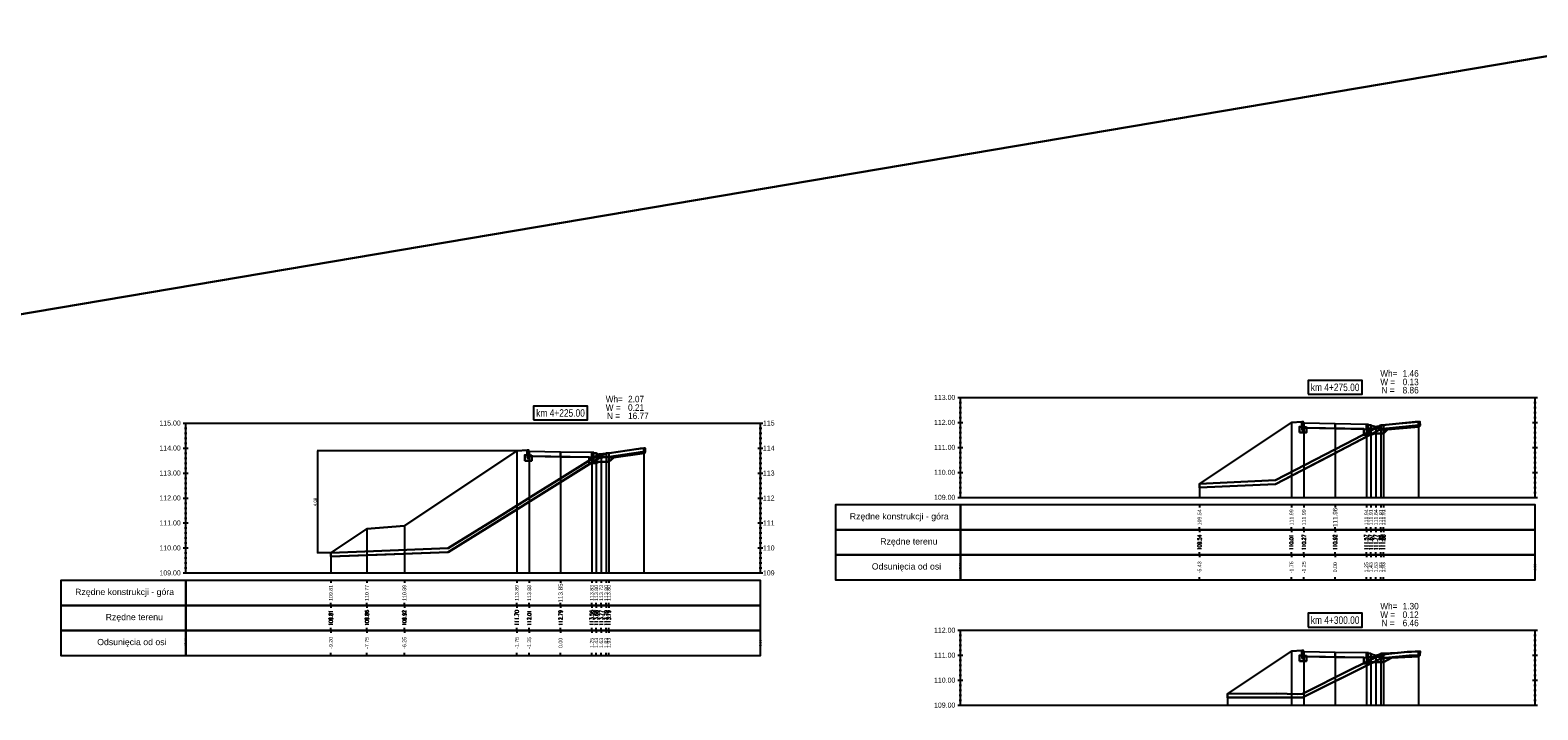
# Model space of a CAD drawing. Extents: x 7537626 to 7538805, y 5722894 to 5725486.
# Tile 89 of 105: x 7538696 to 7538756, y 5725317 to 5725344. Entities that reach past the tile are written whole.
import ezdxf

# ---------------------------------------------------------------- set-up
doc = ezdxf.new("R2010")
doc.units = 0
doc.header["$PDMODE"] = 35
doc.header["$PDSIZE"] = 0.3
for name, color, linetype in [('C-DROGI-PROFILE', 7, 'Continuous'), ('C-DROGI-PROFILE-ETYKIETY', 7, 'Continuous'), ('C-DROGI-PRZEKROJE-ETYKIETY', 7, 'Continuous'), ('C-POPRZECZKA-przekrój', 2, 'Continuous'), ('C-POPRZECZKA-widok', 1, 'Continuous')]:
    doc.layers.add(name, color=color, linetype=linetype)
for name, color, linetype, lineweight, plot in [('D-1.pow. hum.', 7, 'Continuous', 30, False), ('D-2.wykop', 30, 'Continuous', 30, False), ('D-3.nasyp', 4, 'Continuous', 30, False)]:
    doc.layers.add(name, color=color, linetype=linetype, lineweight=lineweight, plot=plot)
doc.layers.add('D-roboty-ziemne-opis', color=2, linetype='Continuous', lineweight=30)
doc.layers.add('poprzeczki', color=7, linetype='Continuous', true_color=0x0000d6)
doc.styles.add('2mm08', font='arial.ttf', dxfattribs={"width": 0.8})
doc.styles.add('opis_50', font='arial.ttf', dxfattribs={"height": 0.125})
doc.styles.get("Standard").update_dxf_attribs({"font": 'arial.ttf'})
doc.dimstyles.new('OPIS_50', dxfattribs={"dimscale": 0.5, "dimtxt": 0.125, "dimasz": 0.25, "dimexe": 0.1, "dimexo": 0.15, "dimgap": 0.1, "dimtad": 1, "dimzin": 0, "dimtxsty": 'opis_50', "dimblk": 'ARCHTICK', "dimcen": 0.15, "dimdle": 0.1, "dimaunit": 2, "dimadec": 4, "dimazin": 0, "dimtfac": 1, "dimtmove": 0, "dimatfit": 3, "dimfxl": 1, "dimarcsym": 0})

# ---------------------------------------------------------------- blocks, each defined once
blk = doc.blocks.new('_ArchTick')
at = {"color": 0, "linetype": 'ByBlock', "const_width": 0.15}
blk.add_lwpolyline([(-0.5, -0.5), (0.5, 0.5)], dxfattribs=at)
blk = doc.blocks.new('*D286')
at = {"layer": 'Defpoints', "color": 0, "transparency": 16777216}
for p in [(7538715.576, 5725327.064), (7538707.6, 5725322.983), (7538708.134, 5725322.983)]:
    blk.add_point(p, dxfattribs=at)
at = {"layer": 'poprzeczki', "color": 0, "lineweight": -2, "transparency": 16777216}
for p, q in [((7538715.561, 5725327.064), (7538707.59, 5725327.064)), ((7538707.6, 5725327.074), (7538707.6, 5725322.973)), ((7538708.119, 5725322.983), (7538707.59, 5725322.983))]:
    blk.add_line(p, q, dxfattribs=at)
at = {"layer": 'poprzeczki', "color": 0, "lineweight": -2, "transparency": 16777216, "xscale": 0.025, "yscale": 0.025, "zscale": 0.025}
for p, rotation in [((7538707.6, 5725327.064), 90), ((7538707.6, 5725322.983), 270)]:
    blk.add_blockref('_ArchTick', p, dxfattribs=dict(at, rotation=rotation))
at = {"layer": 'poprzeczki', "color": 0, "transparency": 16777216, "insert": (7538707.515, 5725325.023), "char_height": 0.125, "attachment_point": 5, "rotation": 90, "style": 'opis_50'}
blk.add_mtext('4,08', dxfattribs=at)

msp = doc.modelspace()

# ---------------------------------------------------------------- linework, layer by layer
at = {"layer": 'C-DROGI-PROFILE', "color": 7, "linetype": 'Continuous', "lineweight": -3}
for p, q in [((7538742.897, 5725324.906), (7538742.897, 5725324.806)), ((7538746.576, 5725324.906), (7538746.576, 5725324.806)), ((7538747.076, 5725324.906), (7538747.076, 5725324.806)), ((7538748.326, 5725324.906), (7538748.326, 5725324.806)), ((7538749.576, 5725324.906), (7538749.576, 5725324.806)), ((7538749.756, 5725324.906), (7538749.756, 5725324.806)), ((7538749.956, 5725324.906), (7538749.956, 5725324.806)), ((7538750.156, 5725324.906), (7538750.156, 5725324.806)), ((7538750.256, 5725324.906), (7538750.256, 5725324.806)), ((7538742.897, 5725323.906), (7538742.897, 5725324.006)), ((7538742.897, 5725323.906), (7538742.897, 5725323.806)), ((7538746.576, 5725323.906), (7538746.576, 5725324.006)), ((7538746.576, 5725323.906), (7538746.576, 5725323.806)), ((7538747.076, 5725323.906), (7538747.076, 5725324.006)), ((7538747.076, 5725323.906), (7538747.076, 5725323.806)), ((7538748.326, 5725323.906), (7538748.326, 5725324.006)), ((7538748.326, 5725323.906), (7538748.326, 5725323.806)), ((7538749.576, 5725323.906), (7538749.576, 5725324.006)), ((7538749.576, 5725323.906), (7538749.576, 5725323.806)), ((7538749.756, 5725323.906), (7538749.756, 5725324.006)), ((7538749.756, 5725323.906), (7538749.756, 5725323.806)), ((7538749.956, 5725323.906), (7538749.956, 5725324.006)), ((7538749.956, 5725323.906), (7538749.956, 5725323.806)), ((7538750.156, 5725323.906), (7538750.156, 5725324.006)), ((7538750.156, 5725323.906), (7538750.156, 5725323.806)), ((7538750.256, 5725323.906), (7538750.256, 5725324.006)), ((7538750.256, 5725323.906), (7538750.256, 5725323.806)), ((7538742.897, 5725322.906), (7538742.897, 5725323.006)), ((7538742.897, 5725322.906), (7538742.897, 5725322.806)), ((7538746.576, 5725322.906), (7538746.576, 5725323.006)), ((7538746.576, 5725322.906), (7538746.576, 5725322.806)), ((7538747.076, 5725322.906), (7538747.076, 5725323.006)), ((7538747.076, 5725322.906), (7538747.076, 5725322.806)), ((7538748.326, 5725322.906), (7538748.326, 5725323.006)), ((7538748.326, 5725322.906), (7538748.326, 5725322.806)), ((7538749.576, 5725322.906), (7538749.576, 5725323.006)), ((7538749.576, 5725322.906), (7538749.576, 5725322.806)), ((7538749.756, 5725322.906), (7538749.756, 5725323.006)), ((7538749.756, 5725322.906), (7538749.756, 5725322.806)), ((7538749.956, 5725322.906), (7538749.956, 5725323.006)), ((7538749.956, 5725322.906), (7538749.956, 5725322.806)), ((7538750.156, 5725322.906), (7538750.156, 5725323.006)), ((7538750.156, 5725322.906), (7538750.156, 5725322.806)), ((7538750.256, 5725322.906), (7538750.256, 5725323.006)), ((7538750.256, 5725322.906), (7538750.256, 5725322.806)), ((7538708.134, 5725321.879), (7538708.134, 5725321.779)), ((7538709.577, 5725321.879), (7538709.577, 5725321.779)), ((7538711.077, 5725321.879), (7538711.077, 5725321.779)), ((7538715.576, 5725321.879), (7538715.576, 5725321.779)), ((7538716.076, 5725321.879), (7538716.076, 5725321.779)), ((7538717.326, 5725321.879), (7538717.326, 5725321.779)), ((7538718.576, 5725321.879), (7538718.576, 5725321.779)), ((7538718.756, 5725321.879), (7538718.756, 5725321.779)), ((7538718.956, 5725321.879), (7538718.956, 5725321.779)), ((7538719.156, 5725321.879), (7538719.156, 5725321.779)), ((7538719.256, 5725321.879), (7538719.256, 5725321.779)), ((7538742.897, 5725321.906), (7538742.897, 5725322.006)), ((7538746.576, 5725321.906), (7538746.576, 5725322.006)), ((7538747.076, 5725321.906), (7538747.076, 5725322.006)), ((7538748.326, 5725321.906), (7538748.326, 5725322.006)), ((7538749.576, 5725321.906), (7538749.576, 5725322.006)), ((7538749.756, 5725321.906), (7538749.756, 5725322.006)), ((7538749.956, 5725321.906), (7538749.956, 5725322.006)), ((7538750.156, 5725321.906), (7538750.156, 5725322.006)), ((7538750.256, 5725321.906), (7538750.256, 5725322.006)), ((7538708.134, 5725320.879), (7538708.134, 5725320.979)), ((7538708.134, 5725320.879), (7538708.134, 5725320.779)), ((7538709.577, 5725320.879), (7538709.577, 5725320.979)), ((7538709.577, 5725320.879), (7538709.577, 5725320.779)), ((7538711.077, 5725320.879), (7538711.077, 5725320.979)), ((7538711.077, 5725320.879), (7538711.077, 5725320.779)), ((7538715.576, 5725320.879), (7538715.576, 5725320.979)), ((7538715.576, 5725320.879), (7538715.576, 5725320.779)), ((7538716.076, 5725320.879), (7538716.076, 5725320.979)), ((7538716.076, 5725320.879), (7538716.076, 5725320.779)), ((7538717.326, 5725320.879), (7538717.326, 5725320.979)), ((7538717.326, 5725320.879), (7538717.326, 5725320.779)), ((7538718.576, 5725320.879), (7538718.576, 5725320.979)), ((7538718.576, 5725320.879), (7538718.576, 5725320.779)), ((7538718.756, 5725320.879), (7538718.756, 5725320.979)), ((7538718.756, 5725320.879), (7538718.756, 5725320.779)), ((7538718.956, 5725320.879), (7538718.956, 5725320.979)), ((7538718.956, 5725320.879), (7538718.956, 5725320.779)), ((7538719.156, 5725320.879), (7538719.156, 5725320.979)), ((7538719.156, 5725320.879), (7538719.156, 5725320.779)), ((7538719.256, 5725320.879), (7538719.256, 5725320.979)), ((7538719.256, 5725320.879), (7538719.256, 5725320.779)), ((7538708.134, 5725319.879), (7538708.134, 5725319.979)), ((7538708.134, 5725319.879), (7538708.134, 5725319.779)), ((7538709.577, 5725319.879), (7538709.577, 5725319.979)), ((7538709.577, 5725319.879), (7538709.577, 5725319.779)), ((7538711.077, 5725319.879), (7538711.077, 5725319.979)), ((7538711.077, 5725319.879), (7538711.077, 5725319.779)), ((7538715.576, 5725319.879), (7538715.576, 5725319.979)), ((7538715.576, 5725319.879), (7538715.576, 5725319.779)), ((7538716.076, 5725319.879), (7538716.076, 5725319.979)), ((7538716.076, 5725319.879), (7538716.076, 5725319.779)), ((7538717.326, 5725319.879), (7538717.326, 5725319.979)), ((7538717.326, 5725319.879), (7538717.326, 5725319.779)), ((7538718.576, 5725319.879), (7538718.576, 5725319.979)), ((7538718.576, 5725319.879), (7538718.576, 5725319.779)), ((7538718.756, 5725319.879), (7538718.756, 5725319.979)), ((7538718.756, 5725319.879), (7538718.756, 5725319.779)), ((7538718.956, 5725319.879), (7538718.956, 5725319.979)), ((7538718.956, 5725319.879), (7538718.956, 5725319.779)), ((7538719.156, 5725319.879), (7538719.156, 5725319.979)), ((7538719.156, 5725319.879), (7538719.156, 5725319.779)), ((7538719.256, 5725319.879), (7538719.256, 5725319.979)), ((7538719.256, 5725319.879), (7538719.256, 5725319.779)), ((7538708.134, 5725318.879), (7538708.134, 5725318.979)), ((7538709.577, 5725318.879), (7538709.577, 5725318.979)), ((7538711.077, 5725318.879), (7538711.077, 5725318.979)), ((7538715.576, 5725318.879), (7538715.576, 5725318.979)), ((7538716.076, 5725318.879), (7538716.076, 5725318.979)), ((7538717.326, 5725318.879), (7538717.326, 5725318.979)), ((7538718.576, 5725318.879), (7538718.576, 5725318.979)), ((7538718.756, 5725318.879), (7538718.756, 5725318.979)), ((7538718.956, 5725318.879), (7538718.956, 5725318.979)), ((7538719.156, 5725318.879), (7538719.156, 5725318.979)), ((7538719.256, 5725318.879), (7538719.256, 5725318.979))]:
    msp.add_line(p, q, dxfattribs=at)
at = {"layer": 'C-DROGI-PROFILE', "color": 1, "linetype": 'Continuous', "lineweight": -3}
for points in [[(7538733.326, 5725323.906), (7538733.326, 5725324.906), (7538728.326, 5725324.906), (7538728.326, 5725323.906)], [(7538733.326, 5725323.906), (7538756.326, 5725323.906), (7538756.326, 5725324.906), (7538733.326, 5725324.906)], [(7538733.326, 5725322.906), (7538733.326, 5725323.906), (7538728.326, 5725323.906), (7538728.326, 5725322.906)], [(7538733.326, 5725322.906), (7538756.326, 5725322.906), (7538756.326, 5725323.906), (7538733.326, 5725323.906)], [(7538733.326, 5725321.906), (7538733.326, 5725322.906), (7538728.326, 5725322.906), (7538728.326, 5725321.906)], [(7538733.326, 5725321.906), (7538756.326, 5725321.906), (7538756.326, 5725322.906), (7538733.326, 5725322.906)], [(7538702.326, 5725320.879), (7538702.326, 5725321.879), (7538697.326, 5725321.879), (7538697.326, 5725320.879)], [(7538702.326, 5725320.879), (7538725.326, 5725320.879), (7538725.326, 5725321.879), (7538702.326, 5725321.879)], [(7538702.326, 5725319.879), (7538702.326, 5725320.879), (7538697.326, 5725320.879), (7538697.326, 5725319.879)], [(7538702.326, 5725319.879), (7538725.326, 5725319.879), (7538725.326, 5725320.879), (7538702.326, 5725320.879)], [(7538702.326, 5725318.879), (7538702.326, 5725319.879), (7538697.326, 5725319.879), (7538697.326, 5725318.879)], [(7538702.326, 5725318.879), (7538725.326, 5725318.879), (7538725.326, 5725319.879), (7538702.326, 5725319.879)]]:
    msp.add_3dface(points, dxfattribs=at)
at = {"layer": 'C-DROGI-PRZEKROJE-ETYKIETY', "color": 1, "linetype": 'Continuous', "lineweight": -3}
for p, q in [((7538746.576, 5725328.197), (7538746.576, 5725325.206)), ((7538747.076, 5725328.191), (7538747.076, 5725325.206)), ((7538748.326, 5725328.166), (7538748.326, 5725325.206)), ((7538749.576, 5725328.141), (7538749.576, 5725325.206)), ((7538749.756, 5725328.115), (7538749.756, 5725325.206)), ((7538749.956, 5725328.045), (7538749.956, 5725325.206)), ((7538750.156, 5725328.115), (7538750.156, 5725325.206)), ((7538750.256, 5725328.115), (7538750.256, 5725325.206)), ((7538751.656, 5725328.233), (7538751.656, 5725325.206)), ((7538715.576, 5725327.064), (7538715.576, 5725322.179)), ((7538716.076, 5725327.058), (7538716.076, 5725322.179)), ((7538717.326, 5725327.033), (7538717.326, 5725322.179)), ((7538718.576, 5725327.008), (7538718.576, 5725322.179)), ((7538718.756, 5725326.982), (7538718.756, 5725322.179)), ((7538718.956, 5725326.912), (7538718.956, 5725322.179)), ((7538719.156, 5725326.982), (7538719.156, 5725322.179)), ((7538719.256, 5725326.982), (7538719.256, 5725322.179)), ((7538720.656, 5725327.169), (7538720.656, 5725322.179)), ((7538742.897, 5725325.744), (7538742.897, 5725325.206)), ((7538746.576, 5725319.045), (7538746.576, 5725316.887)), ((7538747.076, 5725319.039), (7538747.076, 5725316.887)), ((7538748.326, 5725319.014), (7538748.326, 5725316.887)), ((7538749.576, 5725318.989), (7538749.576, 5725316.887)), ((7538749.756, 5725318.963), (7538749.756, 5725316.887)), ((7538749.956, 5725318.893), (7538749.956, 5725316.887)), ((7538750.156, 5725318.963), (7538750.156, 5725316.887)), ((7538750.256, 5725318.963), (7538750.256, 5725316.887)), ((7538751.656, 5725319.036), (7538751.656, 5725316.887)), ((7538744.017, 5725317.339), (7538744.017, 5725316.887))]:
    msp.add_line(p, q, dxfattribs=at)
for points in [[(7538709.577, 5725323.944), (7538709.577, 5725322.179)], [(7538711.077, 5725324.064), (7538711.077, 5725322.179)], [(7538708.134, 5725322.983), (7538708.134, 5725322.179)]]:
    msp.add_lwpolyline(points, dxfattribs=at)
at = {"layer": 'C-POPRZECZKA-przekrój', "color": 2, "linetype": 'Continuous', "lineweight": -3}
for p, q in [((7538742.897, 5725325.744), (7538746.576, 5725328.197)), ((7538746.576, 5725328.197), (7538746.996, 5725328.231)), ((7538746.896, 5725327.801), (7538746.896, 5725328.031)), ((7538746.896, 5725328.031), (7538746.996, 5725328.031)), ((7538747.036, 5725328.231), (7538746.996, 5725328.231)), ((7538746.996, 5725328.231), (7538746.996, 5725327.901)), ((7538746.996, 5725328.031), (7538746.996, 5725327.931)), ((7538746.996, 5725327.931), (7538747.076, 5725327.931)), ((7538746.996, 5725327.901), (7538747.076, 5725327.901)), ((7538747.042, 5725328.231), (7538747.036, 5725328.231)), ((7538747.05, 5725328.228), (7538747.042, 5725328.231)), ((7538747.059, 5725328.224), (7538747.05, 5725328.228)), ((7538747.065, 5725328.219), (7538747.059, 5725328.224)), ((7538747.069, 5725328.214), (7538747.065, 5725328.219)), ((7538747.073, 5725328.207), (7538747.069, 5725328.214)), ((7538747.076, 5725328.198), (7538747.073, 5725328.207)), ((7538747.076, 5725328.191), (7538747.076, 5725328.198)), ((7538747.076, 5725328.191), (7538748.326, 5725328.166)), ((7538747.076, 5725328.191), (7538747.077, 5725327.991)), ((7538747.076, 5725327.901), (7538747.076, 5725328.191)), ((7538747.076, 5725328.191), (7538747.076, 5725328.031)), ((7538747.076, 5725328.031), (7538747.176, 5725328.031)), ((7538747.077, 5725327.991), (7538748.326, 5725327.966)), ((7538747.176, 5725328.031), (7538747.176, 5725327.801)), ((7538748.326, 5725327.966), (7538748.326, 5725328.166)), ((7538748.326, 5725328.166), (7538749.576, 5725328.141)), ((7538748.326, 5725327.966), (7538749.575, 5725327.941)), ((7538749.476, 5725327.711), (7538749.476, 5725327.941)), ((7538749.476, 5725327.941), (7538749.576, 5725327.941)), ((7538749.576, 5725328.141), (7538749.575, 5725327.941)), ((7538749.576, 5725328.141), (7538749.656, 5725328.141)), ((7538749.576, 5725327.941), (7538749.576, 5725328.141)), ((7538749.576, 5725328.141), (7538749.576, 5725327.811)), ((7538749.656, 5725327.765), (7538749.656, 5725328.141)), ((7538749.656, 5725328.115), (7538749.756, 5725328.115)), ((7538749.656, 5725327.965), (7538749.656, 5725328.115)), ((7538750.256, 5725327.965), (7538749.656, 5725327.965)), ((7538749.656, 5725327.941), (7538749.756, 5725327.941)), ((7538749.656, 5725327.811), (7538749.656, 5725327.941)), ((7538749.756, 5725328.115), (7538749.773, 5725328.102)), ((7538749.756, 5725327.941), (7538749.756, 5725327.711)), ((7538749.773, 5725328.102), (7538749.791, 5725328.091)), ((7538749.791, 5725328.091), (7538749.808, 5725328.082)), ((7538749.808, 5725328.082), (7538749.827, 5725328.072)), ((7538749.827, 5725328.072), (7538749.849, 5725328.064)), ((7538749.849, 5725328.064), (7538749.877, 5725328.055)), ((7538749.877, 5725328.055), (7538749.903, 5725328.049)), ((7538749.903, 5725328.049), (7538749.926, 5725328.046)), ((7538749.926, 5725328.046), (7538749.956, 5725328.045)), ((7538749.956, 5725328.045), (7538749.979, 5725328.046)), ((7538749.979, 5725328.046), (7538750.005, 5725328.049)), ((7538750.005, 5725328.049), (7538750.027, 5725328.053)), ((7538750.027, 5725328.053), (7538750.056, 5725328.061)), ((7538750.056, 5725328.061), (7538750.082, 5725328.071)), ((7538750.082, 5725328.071), (7538750.107, 5725328.082)), ((7538750.107, 5725328.082), (7538750.125, 5725328.093)), ((7538750.125, 5725328.093), (7538750.141, 5725328.103)), ((7538750.141, 5725328.103), (7538750.156, 5725328.115)), ((7538750.156, 5725328.115), (7538750.256, 5725328.115)), ((7538750.256, 5725328.115), (7538750.256, 5725327.965)), ((7538750.256, 5725327.765), (7538750.256, 5725327.965)), ((7538747.176, 5725327.801), (7538746.896, 5725327.801)), ((7538749.756, 5725327.711), (7538749.476, 5725327.711)), ((7538749.576, 5725327.811), (7538749.656, 5725327.811)), ((7538749.656, 5725327.765), (7538750.256, 5725327.765)), ((7538715.576, 5725327.064), (7538715.996, 5725327.098)), ((7538715.896, 5725326.668), (7538715.896, 5725326.898)), ((7538715.896, 5725326.898), (7538715.996, 5725326.898)), ((7538716.176, 5725326.668), (7538715.896, 5725326.668)), ((7538716.036, 5725327.098), (7538715.996, 5725327.098)), ((7538715.996, 5725327.098), (7538715.996, 5725326.768)), ((7538715.996, 5725326.898), (7538715.996, 5725326.798)), ((7538715.996, 5725326.798), (7538716.076, 5725326.798)), ((7538715.996, 5725326.768), (7538716.076, 5725326.768)), ((7538716.042, 5725327.098), (7538716.036, 5725327.098)), ((7538716.05, 5725327.095), (7538716.042, 5725327.098)), ((7538716.059, 5725327.091), (7538716.05, 5725327.095)), ((7538716.065, 5725327.086), (7538716.059, 5725327.091)), ((7538716.069, 5725327.081), (7538716.065, 5725327.086)), ((7538716.073, 5725327.074), (7538716.069, 5725327.081)), ((7538716.076, 5725327.065), (7538716.073, 5725327.074)), ((7538716.076, 5725327.058), (7538716.076, 5725327.065)), ((7538716.076, 5725327.058), (7538717.326, 5725327.033)), ((7538716.076, 5725327.058), (7538716.077, 5725326.858)), ((7538716.076, 5725326.768), (7538716.076, 5725327.058)), ((7538716.076, 5725327.058), (7538716.076, 5725326.898)), ((7538716.076, 5725326.898), (7538716.176, 5725326.898)), ((7538716.077, 5725326.858), (7538717.326, 5725326.833)), ((7538716.176, 5725326.898), (7538716.176, 5725326.668)), ((7538717.326, 5725326.833), (7538717.326, 5725327.033)), ((7538717.326, 5725327.033), (7538718.576, 5725327.008)), ((7538717.326, 5725326.833), (7538718.575, 5725326.808)), ((7538718.476, 5725326.578), (7538718.476, 5725326.808)), ((7538718.476, 5725326.808), (7538718.576, 5725326.808)), ((7538718.576, 5725327.008), (7538718.575, 5725326.808)), ((7538718.576, 5725327.008), (7538718.656, 5725327.008)), ((7538718.576, 5725326.808), (7538718.576, 5725327.008)), ((7538718.576, 5725327.008), (7538718.576, 5725326.678)), ((7538718.576, 5725326.678), (7538718.656, 5725326.678)), ((7538718.656, 5725326.632), (7538718.656, 5725327.008)), ((7538718.656, 5725326.982), (7538718.756, 5725326.982)), ((7538718.656, 5725326.832), (7538718.656, 5725326.982)), ((7538719.256, 5725326.832), (7538718.656, 5725326.832)), ((7538718.656, 5725326.808), (7538718.756, 5725326.808)), ((7538718.656, 5725326.678), (7538718.656, 5725326.808)), ((7538718.756, 5725326.982), (7538718.773, 5725326.969)), ((7538718.756, 5725326.808), (7538718.756, 5725326.578)), ((7538718.773, 5725326.969), (7538718.791, 5725326.958)), ((7538718.791, 5725326.958), (7538718.808, 5725326.949)), ((7538718.808, 5725326.949), (7538718.827, 5725326.939)), ((7538718.827, 5725326.939), (7538718.849, 5725326.931)), ((7538718.849, 5725326.931), (7538718.877, 5725326.922)), ((7538718.877, 5725326.922), (7538718.903, 5725326.917)), ((7538718.903, 5725326.917), (7538718.926, 5725326.913)), ((7538718.926, 5725326.913), (7538718.956, 5725326.912)), ((7538718.956, 5725326.912), (7538718.979, 5725326.913)), ((7538718.979, 5725326.913), (7538719.005, 5725326.916)), ((7538719.005, 5725326.916), (7538719.027, 5725326.92)), ((7538719.027, 5725326.92), (7538719.056, 5725326.928)), ((7538719.056, 5725326.928), (7538719.082, 5725326.938)), ((7538719.082, 5725326.938), (7538719.107, 5725326.949)), ((7538719.107, 5725326.949), (7538719.125, 5725326.96)), ((7538719.125, 5725326.96), (7538719.141, 5725326.97)), ((7538719.141, 5725326.97), (7538719.156, 5725326.982)), ((7538719.156, 5725326.982), (7538719.256, 5725326.982)), ((7538719.256, 5725326.982), (7538719.256, 5725326.832)), ((7538719.256, 5725326.632), (7538719.256, 5725326.832)), ((7538718.756, 5725326.578), (7538718.476, 5725326.578)), ((7538718.656, 5725326.632), (7538719.256, 5725326.632)), ((7538744.017, 5725317.339), (7538746.576, 5725319.045)), ((7538746.576, 5725319.045), (7538746.996, 5725319.079)), ((7538746.896, 5725318.649), (7538746.896, 5725318.879)), ((7538746.896, 5725318.879), (7538746.996, 5725318.879)), ((7538747.036, 5725319.079), (7538746.996, 5725319.079)), ((7538746.996, 5725319.079), (7538746.996, 5725318.749)), ((7538746.996, 5725318.879), (7538746.996, 5725318.779)), ((7538747.042, 5725319.078), (7538747.036, 5725319.079)), ((7538747.05, 5725319.076), (7538747.042, 5725319.078)), ((7538747.059, 5725319.072), (7538747.05, 5725319.076)), ((7538747.065, 5725319.067), (7538747.059, 5725319.072)), ((7538747.069, 5725319.062), (7538747.065, 5725319.067)), ((7538747.073, 5725319.054), (7538747.069, 5725319.062)), ((7538747.076, 5725319.046), (7538747.073, 5725319.054)), ((7538747.076, 5725319.039), (7538747.076, 5725319.046)), ((7538747.076, 5725319.039), (7538748.326, 5725319.014)), ((7538747.076, 5725319.039), (7538747.077, 5725318.839)), ((7538747.076, 5725318.749), (7538747.076, 5725319.039)), ((7538747.076, 5725319.039), (7538747.076, 5725318.879)), ((7538747.076, 5725318.879), (7538747.176, 5725318.879)), ((7538747.077, 5725318.839), (7538748.326, 5725318.814)), ((7538747.176, 5725318.879), (7538747.176, 5725318.649)), ((7538748.326, 5725318.814), (7538748.326, 5725319.014)), ((7538748.326, 5725319.014), (7538749.576, 5725318.989)), ((7538749.576, 5725318.989), (7538749.575, 5725318.789)), ((7538749.576, 5725318.989), (7538749.656, 5725318.989)), ((7538749.576, 5725318.789), (7538749.576, 5725318.989)), ((7538749.576, 5725318.989), (7538749.576, 5725318.659)), ((7538749.656, 5725318.613), (7538749.656, 5725318.989)), ((7538749.656, 5725318.963), (7538749.756, 5725318.963)), ((7538749.656, 5725318.813), (7538749.656, 5725318.963)), ((7538749.756, 5725318.963), (7538749.773, 5725318.95)), ((7538749.773, 5725318.95), (7538749.791, 5725318.938)), ((7538749.791, 5725318.938), (7538749.808, 5725318.929)), ((7538749.808, 5725318.929), (7538749.827, 5725318.92)), ((7538749.827, 5725318.92), (7538749.849, 5725318.911)), ((7538749.849, 5725318.911), (7538749.877, 5725318.903)), ((7538749.877, 5725318.903), (7538749.903, 5725318.897)), ((7538749.903, 5725318.897), (7538749.926, 5725318.894)), ((7538749.926, 5725318.894), (7538749.956, 5725318.893)), ((7538749.956, 5725318.893), (7538749.979, 5725318.893)), ((7538749.979, 5725318.893), (7538750.005, 5725318.896)), ((7538750.005, 5725318.896), (7538750.027, 5725318.901)), ((7538750.027, 5725318.901), (7538750.056, 5725318.908)), ((7538750.056, 5725318.908), (7538750.082, 5725318.918)), ((7538750.082, 5725318.918), (7538750.107, 5725318.93)), ((7538750.107, 5725318.93), (7538750.125, 5725318.94)), ((7538750.125, 5725318.94), (7538750.141, 5725318.951)), ((7538750.141, 5725318.951), (7538750.156, 5725318.963)), ((7538750.156, 5725318.963), (7538750.256, 5725318.963)), ((7538750.256, 5725318.963), (7538750.256, 5725318.813)), ((7538747.176, 5725318.649), (7538746.896, 5725318.649)), ((7538746.996, 5725318.779), (7538747.076, 5725318.779)), ((7538746.996, 5725318.749), (7538747.076, 5725318.749)), ((7538748.326, 5725318.814), (7538749.575, 5725318.789)), ((7538749.476, 5725318.559), (7538749.476, 5725318.789)), ((7538749.476, 5725318.789), (7538749.576, 5725318.789)), ((7538749.756, 5725318.559), (7538749.476, 5725318.559)), ((7538749.576, 5725318.659), (7538749.656, 5725318.659)), ((7538750.256, 5725318.813), (7538749.656, 5725318.813)), ((7538749.656, 5725318.789), (7538749.756, 5725318.789)), ((7538749.656, 5725318.659), (7538749.656, 5725318.789)), ((7538749.656, 5725318.613), (7538750.256, 5725318.613)), ((7538749.756, 5725318.789), (7538749.756, 5725318.559)), ((7538750.256, 5725318.613), (7538750.256, 5725318.813))]:
    msp.add_line(p, q, dxfattribs=at)
at = {"layer": 'C-POPRZECZKA-przekrój'}
for points in [[(7538750.256, 5725328.115), (7538751.656, 5725328.233)], [(7538750.273, 5725327.916), (7538751.673, 5725328.033)], [(7538719.256, 5725326.982), (7538720.656, 5725327.169)], [(7538719.283, 5725326.784), (7538720.683, 5725326.971)], [(7538750.256, 5725318.963), (7538751.656, 5725319.036)], [(7538750.267, 5725318.763), (7538751.667, 5725318.837)]]:
    msp.add_lwpolyline(points, dxfattribs=at)
at = {"layer": 'C-POPRZECZKA-przekrój', "color": 2, "linetype": 'Continuous', "lineweight": -3}
msp.add_lwpolyline([(7538708.134, 5725322.983), (7538709.577, 5725323.944), (7538711.077, 5725324.064), (7538715.576, 5725327.064)], dxfattribs=at)
at = {"layer": 'C-POPRZECZKA-widok', "color": 1, "linetype": 'Continuous', "lineweight": -3}
for p, q in [((7538733.226, 5725329.206), (7538756.426, 5725329.206)), ((7538733.326, 5725325.206), (7538733.326, 5725329.206)), ((7538756.326, 5725325.206), (7538756.326, 5725329.206)), ((7538733.276, 5725329.006), (7538733.376, 5725329.006)), ((7538733.276, 5725328.806), (7538733.376, 5725328.806)), ((7538733.276, 5725328.606), (7538733.376, 5725328.606)), ((7538756.276, 5725329.006), (7538756.376, 5725329.006)), ((7538756.276, 5725328.806), (7538756.376, 5725328.806)), ((7538756.276, 5725328.606), (7538756.376, 5725328.606)), ((7538702.226, 5725328.179), (7538725.426, 5725328.179)), ((7538702.276, 5725327.979), (7538702.376, 5725327.979)), ((7538702.326, 5725322.179), (7538702.326, 5725328.179)), ((7538725.276, 5725327.979), (7538725.376, 5725327.979)), ((7538725.326, 5725322.179), (7538725.326, 5725328.179)), ((7538733.226, 5725328.206), (7538733.426, 5725328.206)), ((7538733.276, 5725328.406), (7538733.376, 5725328.406)), ((7538733.276, 5725328.206), (7538733.376, 5725328.206)), ((7538733.276, 5725328.006), (7538733.376, 5725328.006)), ((7538756.226, 5725328.206), (7538756.426, 5725328.206)), ((7538756.276, 5725328.406), (7538756.376, 5725328.406)), ((7538756.276, 5725328.206), (7538756.376, 5725328.206)), ((7538756.276, 5725328.006), (7538756.376, 5725328.006)), ((7538702.276, 5725327.779), (7538702.376, 5725327.779)), ((7538702.276, 5725327.579), (7538702.376, 5725327.579)), ((7538702.276, 5725327.379), (7538702.376, 5725327.379)), ((7538725.276, 5725327.779), (7538725.376, 5725327.779)), ((7538725.276, 5725327.579), (7538725.376, 5725327.579)), ((7538725.276, 5725327.379), (7538725.376, 5725327.379)), ((7538733.276, 5725327.806), (7538733.376, 5725327.806)), ((7538733.276, 5725327.606), (7538733.376, 5725327.606)), ((7538733.276, 5725327.406), (7538733.376, 5725327.406)), ((7538756.276, 5725327.806), (7538756.376, 5725327.806)), ((7538756.276, 5725327.606), (7538756.376, 5725327.606)), ((7538756.276, 5725327.406), (7538756.376, 5725327.406)), ((7538702.226, 5725327.179), (7538702.426, 5725327.179)), ((7538702.276, 5725327.179), (7538702.376, 5725327.179)), ((7538702.276, 5725326.979), (7538702.376, 5725326.979)), ((7538702.276, 5725326.779), (7538702.376, 5725326.779)), ((7538725.226, 5725327.179), (7538725.426, 5725327.179)), ((7538725.276, 5725327.179), (7538725.376, 5725327.179)), ((7538725.276, 5725326.979), (7538725.376, 5725326.979)), ((7538725.276, 5725326.779), (7538725.376, 5725326.779)), ((7538733.226, 5725327.206), (7538733.426, 5725327.206)), ((7538733.276, 5725327.206), (7538733.376, 5725327.206)), ((7538733.276, 5725327.006), (7538733.376, 5725327.006)), ((7538733.276, 5725326.806), (7538733.376, 5725326.806)), ((7538756.226, 5725327.206), (7538756.426, 5725327.206)), ((7538756.276, 5725327.206), (7538756.376, 5725327.206)), ((7538756.276, 5725327.006), (7538756.376, 5725327.006)), ((7538756.276, 5725326.806), (7538756.376, 5725326.806)), ((7538702.226, 5725326.179), (7538702.426, 5725326.179)), ((7538702.276, 5725326.579), (7538702.376, 5725326.579)), ((7538702.276, 5725326.379), (7538702.376, 5725326.379)), ((7538702.276, 5725326.179), (7538702.376, 5725326.179)), ((7538725.226, 5725326.179), (7538725.426, 5725326.179)), ((7538725.276, 5725326.579), (7538725.376, 5725326.579)), ((7538725.276, 5725326.379), (7538725.376, 5725326.379)), ((7538725.276, 5725326.179), (7538725.376, 5725326.179)), ((7538733.226, 5725326.206), (7538733.426, 5725326.206)), ((7538733.276, 5725326.606), (7538733.376, 5725326.606)), ((7538733.276, 5725326.406), (7538733.376, 5725326.406)), ((7538733.276, 5725326.206), (7538733.376, 5725326.206)), ((7538756.226, 5725326.206), (7538756.426, 5725326.206)), ((7538756.276, 5725326.606), (7538756.376, 5725326.606)), ((7538756.276, 5725326.406), (7538756.376, 5725326.406)), ((7538756.276, 5725326.206), (7538756.376, 5725326.206)), ((7538702.276, 5725325.979), (7538702.376, 5725325.979)), ((7538702.276, 5725325.779), (7538702.376, 5725325.779)), ((7538702.276, 5725325.579), (7538702.376, 5725325.579)), ((7538725.276, 5725325.979), (7538725.376, 5725325.979)), ((7538725.276, 5725325.779), (7538725.376, 5725325.779)), ((7538725.276, 5725325.579), (7538725.376, 5725325.579)), ((7538733.276, 5725326.006), (7538733.376, 5725326.006)), ((7538733.276, 5725325.806), (7538733.376, 5725325.806)), ((7538733.276, 5725325.606), (7538733.376, 5725325.606)), ((7538756.276, 5725326.006), (7538756.376, 5725326.006)), ((7538756.276, 5725325.806), (7538756.376, 5725325.806)), ((7538756.276, 5725325.606), (7538756.376, 5725325.606)), ((7538702.226, 5725325.179), (7538702.426, 5725325.179)), ((7538702.276, 5725325.379), (7538702.376, 5725325.379)), ((7538702.276, 5725325.179), (7538702.376, 5725325.179)), ((7538702.276, 5725324.979), (7538702.376, 5725324.979)), ((7538725.226, 5725325.179), (7538725.426, 5725325.179)), ((7538725.276, 5725325.379), (7538725.376, 5725325.379)), ((7538725.276, 5725325.179), (7538725.376, 5725325.179)), ((7538725.276, 5725324.979), (7538725.376, 5725324.979)), ((7538733.226, 5725325.206), (7538756.426, 5725325.206)), ((7538733.276, 5725325.406), (7538733.376, 5725325.406)), ((7538756.276, 5725325.406), (7538756.376, 5725325.406)), ((7538702.276, 5725324.779), (7538702.376, 5725324.779)), ((7538702.276, 5725324.579), (7538702.376, 5725324.579)), ((7538702.276, 5725324.379), (7538702.376, 5725324.379)), ((7538725.276, 5725324.779), (7538725.376, 5725324.779)), ((7538725.276, 5725324.579), (7538725.376, 5725324.579)), ((7538725.276, 5725324.379), (7538725.376, 5725324.379)), ((7538702.226, 5725324.179), (7538702.426, 5725324.179)), ((7538702.276, 5725324.179), (7538702.376, 5725324.179)), ((7538702.276, 5725323.979), (7538702.376, 5725323.979)), ((7538702.276, 5725323.779), (7538702.376, 5725323.779)), ((7538725.226, 5725324.179), (7538725.426, 5725324.179)), ((7538725.276, 5725324.179), (7538725.376, 5725324.179)), ((7538725.276, 5725323.979), (7538725.376, 5725323.979)), ((7538725.276, 5725323.779), (7538725.376, 5725323.779)), ((7538702.226, 5725323.179), (7538702.426, 5725323.179)), ((7538702.276, 5725323.579), (7538702.376, 5725323.579)), ((7538702.276, 5725323.379), (7538702.376, 5725323.379)), ((7538702.276, 5725323.179), (7538702.376, 5725323.179)), ((7538725.226, 5725323.179), (7538725.426, 5725323.179)), ((7538725.276, 5725323.579), (7538725.376, 5725323.579)), ((7538725.276, 5725323.379), (7538725.376, 5725323.379)), ((7538725.276, 5725323.179), (7538725.376, 5725323.179)), ((7538702.276, 5725322.979), (7538702.376, 5725322.979)), ((7538702.276, 5725322.779), (7538702.376, 5725322.779)), ((7538702.276, 5725322.579), (7538702.376, 5725322.579)), ((7538725.276, 5725322.979), (7538725.376, 5725322.979)), ((7538725.276, 5725322.779), (7538725.376, 5725322.779)), ((7538725.276, 5725322.579), (7538725.376, 5725322.579)), ((7538702.226, 5725322.179), (7538725.426, 5725322.179)), ((7538702.276, 5725322.379), (7538702.376, 5725322.379)), ((7538725.276, 5725322.379), (7538725.376, 5725322.379)), ((7538733.226, 5725319.887), (7538756.426, 5725319.887)), ((7538733.276, 5725319.687), (7538733.376, 5725319.687)), ((7538733.276, 5725319.487), (7538733.376, 5725319.487)), ((7538733.326, 5725316.887), (7538733.326, 5725319.887)), ((7538756.276, 5725319.687), (7538756.376, 5725319.687)), ((7538756.276, 5725319.487), (7538756.376, 5725319.487)), ((7538756.326, 5725316.887), (7538756.326, 5725319.887)), ((7538733.226, 5725318.887), (7538733.426, 5725318.887)), ((7538733.276, 5725319.287), (7538733.376, 5725319.287)), ((7538733.276, 5725319.087), (7538733.376, 5725319.087)), ((7538733.276, 5725318.887), (7538733.376, 5725318.887)), ((7538756.226, 5725318.887), (7538756.426, 5725318.887)), ((7538756.276, 5725319.287), (7538756.376, 5725319.287)), ((7538756.276, 5725319.087), (7538756.376, 5725319.087)), ((7538756.276, 5725318.887), (7538756.376, 5725318.887)), ((7538733.276, 5725318.687), (7538733.376, 5725318.687)), ((7538733.276, 5725318.487), (7538733.376, 5725318.487)), ((7538733.276, 5725318.287), (7538733.376, 5725318.287)), ((7538756.276, 5725318.687), (7538756.376, 5725318.687)), ((7538756.276, 5725318.487), (7538756.376, 5725318.487)), ((7538756.276, 5725318.287), (7538756.376, 5725318.287)), ((7538733.226, 5725317.887), (7538733.426, 5725317.887)), ((7538733.276, 5725318.087), (7538733.376, 5725318.087)), ((7538733.276, 5725317.887), (7538733.376, 5725317.887)), ((7538733.276, 5725317.687), (7538733.376, 5725317.687)), ((7538756.226, 5725317.887), (7538756.426, 5725317.887)), ((7538756.276, 5725318.087), (7538756.376, 5725318.087)), ((7538756.276, 5725317.887), (7538756.376, 5725317.887)), ((7538756.276, 5725317.687), (7538756.376, 5725317.687)), ((7538733.276, 5725317.487), (7538733.376, 5725317.487)), ((7538733.276, 5725317.287), (7538733.376, 5725317.287)), ((7538733.276, 5725317.087), (7538733.376, 5725317.087)), ((7538756.276, 5725317.487), (7538756.376, 5725317.487)), ((7538756.276, 5725317.287), (7538756.376, 5725317.287)), ((7538756.276, 5725317.087), (7538756.376, 5725317.087)), ((7538733.226, 5725316.887), (7538756.426, 5725316.887))]:
    msp.add_line(p, q, dxfattribs=at)
at = {"layer": 'C-POPRZECZKA-widok', "color": 3, "linetype": 'Continuous', "lineweight": -3}
for points in [[(7538747.247, 5725329.331), (7538749.406, 5725329.331), (7538749.406, 5725329.887), (7538747.247, 5725329.887)], [(7538716.247, 5725328.304), (7538718.406, 5725328.304), (7538718.406, 5725328.86), (7538716.247, 5725328.86)], [(7538747.247, 5725320.012), (7538749.406, 5725320.012), (7538749.406, 5725320.569), (7538747.247, 5725320.569)]]:
    msp.add_3dface(points, dxfattribs=at)
at = {"layer": 'D-1.pow. hum.'}
for points in [[(7538742.897, 5725325.744), (7538742.897, 5725325.594), (7538745.942, 5725325.738), (7538748.053, 5725326.834), (7538750.07, 5725327.889), (7538750.364, 5725327.957), (7538751.536, 5725328.081), (7538751.724, 5725328.084), (7538751.721, 5725328.234), (7538751.536, 5725328.231), (7538750.359, 5725328.106), (7538750.07, 5725328.039), (7538749.117, 5725327.538), (7538745.942, 5725325.888), (7538742.897, 5725325.744)], [(7538708.134, 5725322.983), (7538708.134, 5725322.833), (7538709.993, 5725322.905), (7538712.83, 5725323.017), (7538716.321, 5725325.189), (7538718.883, 5725326.79), (7538719.256, 5725326.822), (7538719.273, 5725326.824), (7538720.52, 5725327.016), (7538720.719, 5725327.02), (7538720.713, 5725327.169), (7538720.52, 5725327.166), (7538720.346, 5725327.14), (7538719.27, 5725326.974), (7538718.883, 5725326.94), (7538718.537, 5725326.719), (7538717.185, 5725325.877), (7538716.356, 5725325.361), (7538714.772, 5725324.375), (7538712.83, 5725323.167), (7538709.834, 5725323.048), (7538708.134, 5725322.983)], [(7538744.017, 5725317.339), (7538744.018, 5725317.189), (7538747.015, 5725317.19), (7538750.107, 5725318.729), (7538750.188, 5725318.739), (7538750.347, 5725318.777), (7538751.286, 5725318.87), (7538751.716, 5725318.887), (7538751.729, 5725319.037), (7538751.532, 5725319.035), (7538751.212, 5725319.016), (7538750.352, 5725318.928), (7538750.188, 5725318.889), (7538750.107, 5725318.879), (7538748.926, 5725318.303), (7538747.015, 5725317.34), (7538746.82, 5725317.331), (7538745.99, 5725317.349), (7538744.017, 5725317.339)]]:
    msp.add_lwpolyline(points, dxfattribs=at)
at = {"layer": 'D-2.wykop'}
for points in [[(7538751.673, 5725328.033), (7538751.724, 5725328.084), (7538751.536, 5725328.081), (7538750.364, 5725327.957), (7538750.07, 5725327.889), (7538749.729, 5725327.711), (7538749.756, 5725327.711), (7538749.91, 5725327.765), (7538750.256, 5725327.765), (7538750.421, 5725327.928), (7538751.673, 5725328.033)], [(7538720.683, 5725326.971), (7538720.719, 5725327.02), (7538720.52, 5725327.016), (7538719.273, 5725326.824), (7538718.883, 5725326.79), (7538718.544, 5725326.578), (7538718.756, 5725326.578), (7538718.859, 5725326.632), (7538719.256, 5725326.632), (7538719.457, 5725326.807), (7538720.683, 5725326.971)], [(7538751.716, 5725318.887), (7538751.286, 5725318.87), (7538750.352, 5725318.778), (7538750.188, 5725318.739), (7538750.107, 5725318.729), (7538749.873, 5725318.613), (7538750.256, 5725318.613), (7538750.584, 5725318.78), (7538751.667, 5725318.837), (7538751.716, 5725318.887)]]:
    msp.add_lwpolyline(points, dxfattribs=at)
at = {"layer": 'D-3.nasyp'}
for points in [[(7538448.807, 5725290.775), (7538762.96, 5725343.909)], [(7538746.896, 5725327.801), (7538746.896, 5725328.031), (7538746.996, 5725328.031), (7538746.996, 5725328.231), (7538746.576, 5725328.197), (7538742.897, 5725325.744), (7538742.897, 5725325.594), (7538745.942, 5725325.738), (7538749.729, 5725327.711), (7538749.476, 5725327.711), (7538749.476, 5725327.943), (7538747.176, 5725327.989), (7538747.176, 5725327.801), (7538746.896, 5725327.801)], [(7538750.256, 5725327.912), (7538750.256, 5725327.765), (7538750.421, 5725327.928), (7538750.256, 5725327.912)], [(7538751.656, 5725328.233), (7538751.656, 5725328.032), (7538751.673, 5725328.033), (7538751.724, 5725328.084), (7538751.721, 5725328.234), (7538751.656, 5725328.233)], [(7538749.756, 5725327.765), (7538749.756, 5725327.711), (7538749.91, 5725327.765), (7538749.756, 5725327.765)], [(7538715.896, 5725326.668), (7538715.896, 5725326.898), (7538715.996, 5725326.898), (7538715.996, 5725327.098), (7538715.576, 5725327.064), (7538711.077, 5725324.064), (7538709.577, 5725323.944), (7538708.134, 5725322.983), (7538708.134, 5725322.833), (7538712.83, 5725323.017), (7538715.53, 5725324.697), (7538718.26, 5725326.401), (7538718.544, 5725326.578), (7538718.476, 5725326.578), (7538718.476, 5725326.808), (7538716.176, 5725326.856), (7538716.176, 5725326.668), (7538715.896, 5725326.668)], [(7538719.256, 5725326.783), (7538719.256, 5725326.628), (7538719.457, 5725326.807), (7538719.256, 5725326.783)], [(7538720.656, 5725327.169), (7538720.656, 5725326.967), (7538720.683, 5725326.971), (7538720.719, 5725327.02), (7538720.713, 5725327.169), (7538720.656, 5725327.169)], [(7538718.756, 5725326.632), (7538718.756, 5725326.578), (7538718.851, 5725326.632), (7538718.756, 5725326.632)], [(7538746.896, 5725318.649), (7538746.896, 5725318.879), (7538746.996, 5725318.879), (7538746.996, 5725319.079), (7538746.576, 5725319.045), (7538744.017, 5725317.339), (7538744.018, 5725317.189), (7538747.015, 5725317.19), (7538749.756, 5725318.555), (7538749.476, 5725318.555), (7538749.476, 5725318.789), (7538747.176, 5725318.837), (7538747.176, 5725318.649), (7538746.896, 5725318.649)], [(7538751.656, 5725319.036), (7538751.656, 5725318.836), (7538751.667, 5725318.837), (7538751.716, 5725318.887), (7538751.729, 5725319.037), (7538751.656, 5725319.036)], [(7538749.756, 5725318.613), (7538749.76, 5725318.557), (7538749.873, 5725318.613), (7538749.756, 5725318.613)], [(7538750.256, 5725318.766), (7538750.256, 5725318.613), (7538750.584, 5725318.78), (7538750.256, 5725318.766)]]:
    msp.add_lwpolyline(points, dxfattribs=at)

# ---------------------------------------------------------------- texts
at = {"layer": 'C-DROGI-PROFILE', "color": 2}
for s, p in [('Rzędne konstrukcji - góra', (7538728.901, 5725324.322)), ('Rzędne terenu', (7538730.122, 5725323.316)), ('Odsunięcia od osi', (7538729.782, 5725322.316)), ('Rzędne konstrukcji - góra', (7538697.901, 5725321.295)), ('Rzędne terenu', (7538699.122, 5725320.289)), ('Odsunięcia od osi', (7538698.782, 5725319.289))]:
    msp.add_text(s, height=0.25, dxfattribs=at).set_placement(p)
at = {"layer": 'C-DROGI-PROFILE-ETYKIETY', "color": 1, "linetype": 'Continuous', "lineweight": -3, "attachment_point": 5, "rotation": 90, "style": '2mm08'}
for s, insert, char_height in [('109.54', (7538742.897, 5725324.406), 0.15), ('111.99', (7538746.576, 5725324.406), 0.15), ('111.99', (7538747.076, 5725324.406), 0.15), ('111.96', (7538748.326, 5725324.406), 0.18), ('111.94', (7538749.576, 5725324.406), 0.15), ('111.91', (7538749.756, 5725324.406), 0.15), ('111.84', (7538749.956, 5725324.406), 0.15), ('111.91', (7538750.156, 5725324.406), 0.15), ('111.91', (7538750.256, 5725324.406), 0.15), ('{\\Fsimplex.shx|c238;109.54}', (7538742.897, 5725323.406), 0.15), ('{\\Fsimplex.shx|c238;110.01}', (7538746.576, 5725323.406), 0.15), ('{\\Fsimplex.shx|c238;110.27}', (7538747.076, 5725323.406), 0.15), ('{\\Fsimplex.shx|c238;110.92}', (7538748.326, 5725323.406), 0.15), ('{\\Fsimplex.shx|c238;111.57}', (7538749.576, 5725323.406), 0.15), ('{\\Fsimplex.shx|c238;111.67}', (7538749.756, 5725323.406), 0.15), ('{\\Fsimplex.shx|c238;111.77}', (7538749.956, 5725323.406), 0.15), ('{\\Fsimplex.shx|c238;111.85}', (7538750.156, 5725323.406), 0.15), ('{\\Fsimplex.shx|c238;111.88}', (7538750.256, 5725323.406), 0.15), ('-5.43', (7538742.897, 5725322.406), 0.15), ('-1.75', (7538746.576, 5725322.406), 0.15), ('-1.25', (7538747.076, 5725322.406), 0.15), ('0.00', (7538748.326, 5725322.406), 0.15), ('1.25', (7538749.576, 5725322.406), 0.15), ('1.43', (7538749.756, 5725322.406), 0.15), ('1.63', (7538749.956, 5725322.406), 0.15), ('1.83', (7538750.156, 5725322.406), 0.15), ('1.93', (7538750.256, 5725322.406), 0.15), ('109.81', (7538708.134, 5725321.379), 0.15), ('110.77', (7538709.577, 5725321.379), 0.15), ('110.89', (7538711.077, 5725321.379), 0.15), ('113.89', (7538715.576, 5725321.379), 0.15), ('113.88', (7538716.076, 5725321.379), 0.15), ('113.85', (7538717.326, 5725321.379), 0.18), ('113.83', (7538718.576, 5725321.379), 0.15), ('113.80', (7538718.756, 5725321.379), 0.15), ('113.73', (7538718.956, 5725321.379), 0.15), ('113.80', (7538719.156, 5725321.379), 0.15), ('113.80', (7538719.256, 5725321.379), 0.15), ('{\\Fsimplex|c238;109.81}', (7538708.134, 5725320.379), 0.15), ('{\\Fsimplex|c238;109.86}', (7538709.577, 5725320.379), 0.15), ('{\\Fsimplex|c238;109.92}', (7538711.077, 5725320.379), 0.15), ('{\\Fsimplex.shx|c238;111.70}', (7538715.576, 5725320.379), 0.15), ('{\\Fsimplex.shx|c238;112.01}', (7538716.076, 5725320.379), 0.15), ('{\\Fsimplex.shx|c238;112.79}', (7538717.326, 5725320.379), 0.15), ('{\\Fsimplex.shx|c238;113.56}', (7538718.576, 5725320.379), 0.15), ('{\\Fsimplex.shx|c238;113.68}', (7538718.756, 5725320.379), 0.15), ('{\\Fsimplex.shx|c238;113.77}', (7538718.956, 5725320.379), 0.15), ('{\\Fsimplex.shx|c238;113.79}', (7538719.156, 5725320.379), 0.15), ('{\\Fsimplex.shx|c238;113.79}', (7538719.256, 5725320.379), 0.15), ('-9.20', (7538708.134, 5725319.379), 0.15), ('-7.75', (7538709.577, 5725319.379), 0.15), ('-6.25', (7538711.077, 5725319.379), 0.15), ('-1.75', (7538715.576, 5725319.379), 0.15), ('-1.25', (7538716.076, 5725319.379), 0.15), ('0.00', (7538717.326, 5725319.379), 0.15), ('1.25', (7538718.576, 5725319.379), 0.15), ('1.43', (7538718.756, 5725319.379), 0.15), ('1.63', (7538718.956, 5725319.379), 0.15), ('1.83', (7538719.156, 5725319.379), 0.15), ('1.93', (7538719.256, 5725319.379), 0.15)]:
    msp.add_mtext(s, dxfattribs=dict(at, insert=insert, char_height=char_height))
at = {"layer": 'C-DROGI-PROFILE-ETYKIETY', "color": 7, "linetype": 'Continuous', "lineweight": -3, "char_height": 0.1, "attachment_point": 5, "rotation": 90, "style": '2mm08'}
for s, insert in [('-15.00', (7538733.326, 5725322.406)), ('8.00', (7538756.326, 5725322.406)), ('-15.00', (7538702.326, 5725319.379)), ('8.00', (7538725.326, 5725319.379))]:
    msp.add_mtext(s, dxfattribs=dict(at, insert=insert))
at = {"layer": 'C-POPRZECZKA-widok', "color": 3, "linetype": 'Continuous', "lineweight": -3, "char_height": 0.3, "attachment_point": 8, "style": '2mm08'}
for s, insert in [('km 4+275.00', (7538748.326, 5725329.456)), ('km 4+225.00', (7538717.326, 5725328.429)), ('km 4+300.00', (7538748.326, 5725320.137))]:
    msp.add_mtext(s, dxfattribs=dict(at, insert=insert))
at = {"layer": 'C-POPRZECZKA-widok', "color": 1, "linetype": 'Continuous', "lineweight": -3, "char_height": 0.2, "attachment_point": 6, "style": '2mm08'}
for s, insert in [('113.00', (7538733.126, 5725329.206)), ('115.00', (7538702.126, 5725328.179)), ('112.00', (7538733.126, 5725328.206)), ('114.00', (7538702.126, 5725327.179)), ('111.00', (7538733.126, 5725327.206)), ('113.00', (7538702.126, 5725326.179)), ('110.00', (7538733.126, 5725326.206)), ('112.00', (7538702.126, 5725325.179)), ('109.00', (7538733.126, 5725325.206)), ('111.00', (7538702.126, 5725324.179)), ('110.00', (7538702.126, 5725323.179)), ('109.00', (7538702.126, 5725322.179)), ('112.00', (7538733.126, 5725319.887)), ('111.00', (7538733.126, 5725318.887)), ('110.00', (7538733.126, 5725317.887)), ('109.00', (7538733.126, 5725316.887))]:
    msp.add_mtext(s, dxfattribs=dict(at, insert=insert))
at = {"layer": 'C-POPRZECZKA-widok', "color": 1, "linetype": 'Continuous', "lineweight": -3, "char_height": 0.2, "attachment_point": 4}
for s, insert in [('115', (7538725.426, 5725328.179)), ('114', (7538725.426, 5725327.179)), ('113', (7538725.426, 5725326.179)), ('112', (7538725.426, 5725325.179)), ('111', (7538725.426, 5725324.179)), ('110', (7538725.426, 5725323.179)), ('109', (7538725.426, 5725322.179))]:
    msp.add_mtext(s, dxfattribs=dict(at, insert=insert))
at = {"layer": 'D-roboty-ziemne-opis', "lineweight": 25, "width": 0.9}
for s, p in [('Wh=', (7538750.134, 5725330.036)), ('1.46', (7538751.028, 5725330.036)), ('W =', (7538750.134, 5725329.695)), ('0.13', (7538751.028, 5725329.695)), ('Wh=', (7538719.134, 5725329.009)), ('2.07', (7538720.028, 5725329.009)), ('N =', (7538750.182, 5725329.365)), ('8.86', (7538751.028, 5725329.365)), ('W =', (7538719.134, 5725328.668)), ('N =', (7538719.182, 5725328.338)), ('0.21', (7538720.028, 5725328.668)), ('16.77', (7538720.028, 5725328.338)), ('Wh=', (7538750.134, 5725320.718)), ('W =', (7538750.134, 5725320.377)), ('0.12', (7538751.028, 5725320.377)), ('1.30', (7538751.028, 5725320.718)), ('N =', (7538750.182, 5725320.047)), ('6.46', (7538751.028, 5725320.047))]:
    msp.add_text(s, height=0.2625, dxfattribs=at).set_placement(p)

# ---------------------------------------------------------------- dimensions: what is measured, and where the dimension line sits
at = {"layer": 'poprzeczki'}
dim = msp.add_linear_dim(base=(7538707.6, 5725322.983), p1=(7538715.576, 5725327.064), p2=(7538708.134, 5725322.983), angle=90, dimstyle='OPIS_50', override={"dimscale": 0.1}, dxfattribs=at)
dim.commit()
dim.dimension.update_dxf_attribs({"geometry": '*D286', "text_midpoint": (7538707.515, 5725325.023)})

doc.saveas('drawing.dxf')
